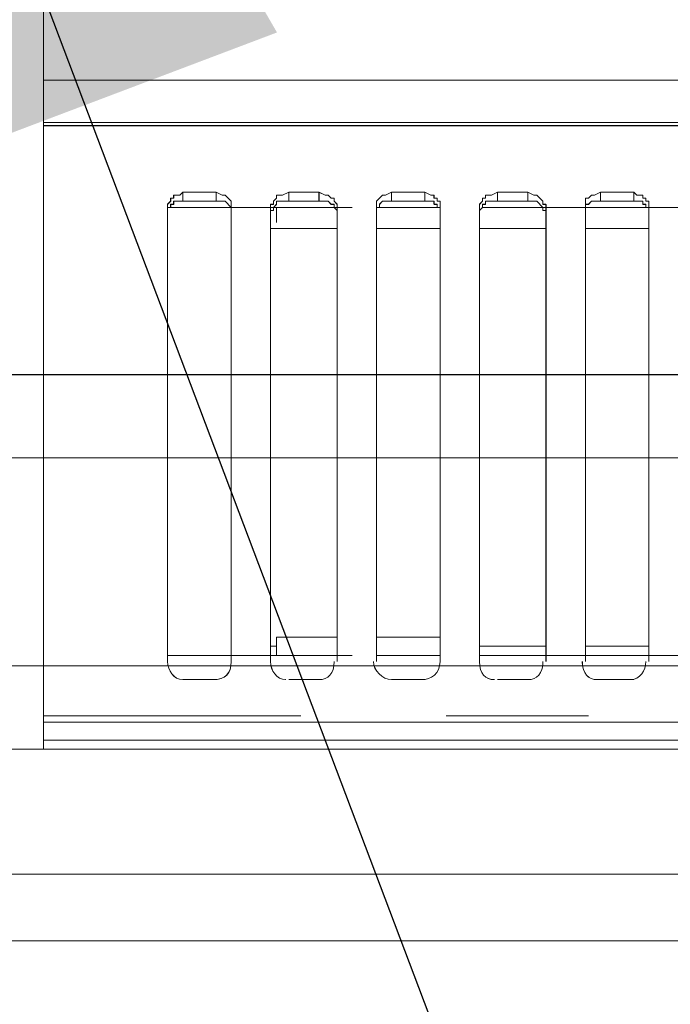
# Model space of a CAD drawing. Header units: millimetres. Extents: x -125266 to 274256, y -711690 to -301689.
# Tile 180 of 256: x -50986 to -50908, y -361895 to -361777. Entities that reach past the tile are written whole.
import ezdxf

# ---------------------------------------------------------------- set-up
doc = ezdxf.new("R2010")
doc.units = ezdxf.units.MM
doc.linetypes.add('CONTINOUS', pattern=[0])
for name, color, linetype, lineweight in [('ARCH', 7, 'Continuous', 0), ('CEILING', 8, 'Continuous', 5), ('Equipment', 8, 'Continuous', 0), ('Finished Line', 7, 'Continuous', 0), ('HOOD', 6, 'Continuous', 0), ('Legend', 5, 'Continuous', 0), ('MEPTEK HVAC-Kitchen Exhaust Air Duct', 30, 'Continuous', 30), ('MEPTEK HVAC-Kitchen Fresh Air Duct', 3, 'Continuous', 30), ('MEPTEK-TEXT1', 7, 'Continuous', 30)]:
    doc.layers.add(name, color=color, linetype=linetype, lineweight=lineweight)
for name, color, linetype in [('Light Equipment', 8, 'Continuous'), ('Model_Top', 7, 'Continuous'), ('RACK', 7, 'Continuous')]:
    doc.layers.add(name, color=color, linetype=linetype)
doc.styles.add('REVAC', font='verdana.ttf', dxfattribs={"height": 50})
doc.styles.get("Standard").update_dxf_attribs({"font": 'ARIALN.TTF'})
doc.styles.add('Times New Roman', font='times.ttf', dxfattribs={"height": 150})
doc.dimstyles.new('ARA-125', dxfattribs={"dimtxt": 200, "dimasz": 75, "dimexe": 0, "dimexo": 75, "dimgap": 7.5, "dimtad": 0, "dimdec": 0, "dimrnd": 5, "dimdsep": 46, "dimtxsty": 'Times New Roman', "dimblk": 'ARCHTICK', "dimcen": 56.25, "dimdle": 56.25, "dimclrd": 256, "dimclre": 256, "dimclrt": 256, "dimazin": 3, "dimtfac": 1, "dimtdec": 0, "dimtix": 1, "dimtmove": 1, "dimatfit": 3, "dimfxl": 0, "dimtolj": 1, "dimlwd": -1, "dimlwe": 0, "dimarcsym": 0})

# ---------------------------------------------------------------- blocks, each defined once
blk = doc.blocks.new('A$C6f7db0ab')
at = {"layer": 'Equipment'}
for points in [[(0, 75.24), (400.18, 75.24), (400.18, 74.87), (400.18, 3.27), (400.18, 1.09), (0, 1.09), (0, 3.27), (0, 74.87), (0, 75.24), (0, 717.86)], [(769.1, 80.33), (800, 80.33), (400.18, 80.33), (0, 80.33), (30.9, 80.33)], [(65.42, 80.33), (48.34, 80.33)], [(800, 75.24), (400.18, 75.24), (400.18, 74.87), (400.18, 3.27), (400.18, 1.09), (800, 1.09), (800, 0), (400.18, 0), (0, 0), (0, 1.45)], [(0, 74.87), (400.18, 74.87), (800, 74.87)], [(0, 74.15), (0, 73.42)], [(14.9, 10.54), (14.9, 65.42), (15.27, 65.79), (15.27, 66.15), (15.63, 66.15), (15.63, 66.52), (16.36, 66.52), (16.72, 66.88), (20.72, 66.88), (21.44, 66.52), (21.81, 66.52), (22.54, 65.79), (22.54, 10.54)], [(16.72, 66.88), (16.72, 65.79)], [(20.72, 66.88), (20.72, 65.79)], [(27.26, 10.54), (27.26, 65.42), (27.62, 65.42), (27.62, 65.79), (27.99, 66.15), (27.99, 66.52), (28.71, 66.52), (29.44, 66.88), (33.08, 66.88), (33.8, 66.52), (34.17, 66.52), (34.53, 66.15), (34.89, 66.15), (34.89, 65.79), (35.26, 65.42), (35.26, 10.54)], [(29.44, 66.88), (29.44, 65.79)], [(33.08, 66.88), (33.08, 65.79)], [(39.98, 10.54), (39.98, 65.79), (40.71, 66.52), (41.07, 66.52), (41.8, 66.88), (45.8, 66.88), (46.52, 66.52), (46.89, 66.52), (46.89, 66.15), (47.25, 66.15), (47.25, 65.79), (47.61, 65.79), (47.61, 10.54)], [(41.8, 66.88), (41.8, 65.79)], [(45.8, 66.88), (45.8, 65.79)], [(52.34, 10.54), (52.34, 65.42), (52.7, 65.79), (52.7, 66.15), (53.07, 66.15), (53.07, 66.52), (53.79, 66.52), (54.52, 66.88), (58.16, 66.88), (58.88, 66.52), (59.25, 66.52), (59.97, 65.79), (59.97, 65.42), (60.34, 65.42), (60.34, 10.54)], [(54.52, 66.88), (54.52, 65.79)], [(58.16, 66.88), (58.16, 65.79)], [(65.06, 10.54), (65.06, 66.15), (65.42, 66.15), (65.79, 66.52), (66.15, 66.52), (66.88, 66.88), (70.88, 66.88), (71.24, 66.52), (71.97, 66.52), (71.97, 66.15), (72.33, 66.15), (72.33, 65.79), (72.69, 65.79), (72.69, 10.54)], [(66.88, 66.88), (66.88, 65.79)], [(70.88, 66.88), (70.88, 65.79)], [(14.9, 64.7), (14.9, 65.06), (15.27, 65.06), (15.27, 65.42), (15.63, 65.42), (15.63, 65.79), (21.81, 65.79), (22.54, 65.06), (22.54, 64.7)], [(22.54, 65.06), (14.9, 65.06)], [(37.07, 65.06), (14.9, 65.06)], [(15.27, 65.06), (22.54, 65.06)], [(27.26, 64.7), (27.62, 64.7), (27.62, 65.06), (27.99, 65.42), (27.99, 65.79), (34.17, 65.79), (34.53, 65.42), (34.89, 65.42), (34.89, 65.06), (35.26, 64.7)], [(27.99, 63.24), (27.99, 65.06), (27.62, 65.06)], [(27.62, 65.06), (34.89, 65.06)], [(39.98, 64.7), (39.98, 65.06), (40.35, 65.06), (40.35, 65.42), (40.71, 65.79), (46.89, 65.79), (46.89, 65.42), (47.25, 65.42), (47.25, 65.06), (47.61, 65.06), (47.61, 64.7)], [(40.35, 65.06), (47.25, 65.06)], [(52.34, 64.7), (52.7, 65.06), (52.7, 65.42), (53.07, 65.42), (53.07, 65.79), (59.25, 65.79), (59.97, 65.06), (59.97, 64.7), (60.34, 64.7)], [(59.97, 65.06), (52.7, 65.06)], [(52.7, 65.06), (59.97, 65.06)], [(174.1, 65.06), (54.16, 65.06)], [(65.06, 64.7), (65.06, 65.42), (65.42, 65.42), (65.79, 65.79), (71.97, 65.79), (71.97, 65.42), (72.33, 65.42), (72.33, 65.06), (72.69, 65.06), (72.69, 64.7)], [(72.69, 65.06), (65.06, 65.06)], [(65.06, 65.06), (72.33, 65.06)], [(27.26, 62.52), (35.26, 62.52)], [(39.98, 62.52), (47.61, 62.52)], [(52.34, 62.52), (60.34, 62.52)], [(65.06, 62.52), (72.69, 62.52)], [(35.26, 13.45), (27.99, 13.45), (27.99, 11.27), (27.26, 11.27)], [(47.61, 13.45), (39.98, 13.45)], [(27.26, 12.36), (27.99, 12.36)], [(52.34, 12.36), (60.34, 12.36)], [(65.06, 12.36), (72.69, 12.36)], [(37.07, 11.27), (14.9, 11.27), (22.54, 11.27)], [(14.9, 11.27), (22.54, 11.27)], [(27.26, 11.27), (35.26, 11.27)], [(39.98, 11.27), (47.61, 11.27)], [(52.34, 11.27), (60.34, 11.27)], [(52.34, 11.27), (60.34, 11.27)], [(174.1, 11.27), (54.16, 11.27)], [(65.06, 11.27), (72.69, 11.27)], [(65.06, 11.27), (72.69, 11.27)], [(20.72, 8.36), (16.72, 8.36)], [(33.08, 8.36), (29.44, 8.36)], [(45.8, 8.36), (41.8, 8.36)], [(58.16, 8.36), (54.52, 8.36)], [(70.88, 8.36), (66.88, 8.36)], [(0, 7.63), (0, 7.63)], [(30.9, 4), (0, 4)], [(65.42, 4), (48.34, 4)], [(0, 3.27), (400.18, 3.27), (800, 3.27)]]:
    blk.add_lwpolyline(points, dxfattribs=at)
for points in [[(16.72, 8.36), (15.63, 8.36), (14.9, 9.45), (14.9, 10.54)], [(22.54, 10.54), (22.54, 9.09), (21.81, 8.36), (20.35, 8.36)], [(29.08, 8.36), (27.99, 8.36), (27.26, 9.45), (27.26, 10.54)], [(34.89, 10.54), (34.89, 9.09), (34.17, 8.36), (33.08, 8.36)], [(41.8, 8.36), (40.71, 8.36), (39.62, 9.45), (39.62, 10.54)], [(47.61, 10.54), (47.61, 9.09), (46.52, 8.36), (45.43, 8.36)], [(54.16, 8.36), (53.07, 8.36), (52.34, 9.09), (52.34, 10.54)], [(59.97, 10.54), (59.97, 9.09), (59.25, 8.36), (58.16, 8.36)], [(66.52, 8.36), (65.42, 8.36), (64.7, 9.09), (64.7, 10.54)], [(72.33, 10.54), (72.33, 9.45), (71.6, 8.36), (70.51, 8.36)], [(66.88, 8.36), (66.88, 8.36), (66.88, 8.36), (66.52, 8.36)]]:
    blk.add_open_spline(points, degree=3, dxfattribs=at)
blk = doc.blocks.new('ARCH')
at = {"layer": 'Legend', "ltscale": 15}
h = blk.add_hatch(dxfattribs=at)
h.set_pattern_fill('SACNCR', color=8, scale=25, style=0)
edge = h.paths.add_edge_path()
edge.add_arc((-53445.78, -362114.48), 661.35, 18.05247, 146.34022)
edge.add_line((-53996.25, -361747.92), (-53996.25, -362009.47))
edge.add_line((-53996.25, -362009.47), (-53996.24, -362009.47))
edge.add_line((-53996.24, -362009.47), (-53974.54, -361931.34))
edge.add_line((-53974.54, -361931.34), (-53941.81, -361857.14))
edge.add_line((-53941.81, -361857.14), (-53898.73, -361788.42))
edge.add_line((-53898.73, -361788.42), (-53846.22, -361726.62))
edge.add_line((-53846.22, -361726.62), (-53785.36, -361673.01))
edge.add_line((-53785.36, -361673.01), (-53717.42, -361628.73))
edge.add_line((-53717.42, -361628.73), (-53643.81, -361594.68))
edge.add_line((-53643.81, -361594.68), (-53566.06, -361571.58))
edge.add_line((-53566.06, -361571.58), (-53485.81, -361559.91))
edge.add_line((-53485.81, -361559.91), (-53404.7, -361559.92))
edge.add_line((-53404.7, -361559.92), (-53377.17, -361563.92))
edge.add_arc((-53404.64, -362113.24), 550, 10.8678, 87.1378, ccw=False)
edge.add_line((-52864.5, -362009.54), (-48663.66, -362009.54))
edge.add_line((-48663.66, -362009.54), (-48663.66, -361770.81))
edge.add_line((-48663.66, -361770.81), (-48213.66, -361770.84))
edge.add_line((-48213.66, -361770.84), (-48213.66, -361770.83))
edge.add_line((-48213.66, -361770.83), (-48663.64, -361770.83))
edge.add_line((-48663.64, -361770.83), (-48213.64, -361770.84))
edge.add_line((-48213.64, -361770.84), (-48213.66, -361770.84))
edge.add_line((-48213.66, -361770.84), (-48213.66, -362009.81))
edge.add_line((-48213.66, -362009.81), (-46905.49, -362009.89))
edge.add_line((-46905.49, -362009.89), (-46905.49, -361909.54))
edge.add_line((-46905.49, -361909.54), (-48113.66, -361909.54))
edge.add_line((-48113.66, -361909.54), (-48113.66, -361670.83))
edge.add_line((-48113.66, -361670.83), (-48763.64, -361670.83))
edge.add_line((-48763.64, -361670.83), (-48763.64, -361909.54))
edge.add_line((-48763.64, -361909.54), (-52816.98, -361909.54))
h = blk.add_hatch(dxfattribs=at)
h.set_pattern_fill('SACNCR', color=8, scale=25, style=0)
edge = h.paths.add_edge_path()
edge.add_arc((-53445.78, -362114.48), 661.35, 18.05247, 146.34022)
edge.add_line((-53996.25, -361747.92), (-53996.25, -362009.47))
edge.add_line((-53996.25, -362009.47), (-53996.24, -362009.47))
edge.add_line((-53996.24, -362009.47), (-53974.54, -361931.34))
edge.add_line((-53974.54, -361931.34), (-53941.81, -361857.14))
edge.add_line((-53941.81, -361857.14), (-53898.73, -361788.42))
edge.add_line((-53898.73, -361788.42), (-53846.22, -361726.62))
edge.add_line((-53846.22, -361726.62), (-53785.36, -361673.01))
edge.add_line((-53785.36, -361673.01), (-53717.42, -361628.73))
edge.add_line((-53717.42, -361628.73), (-53643.81, -361594.68))
edge.add_line((-53643.81, -361594.68), (-53566.06, -361571.58))
edge.add_line((-53566.06, -361571.58), (-53485.81, -361559.91))
edge.add_line((-53485.81, -361559.91), (-53404.7, -361559.92))
edge.add_line((-53404.7, -361559.92), (-53377.17, -361563.92))
edge.add_arc((-53404.64, -362113.24), 550, 10.8678, 87.1378, ccw=False)
edge.add_line((-52864.5, -362009.54), (-48663.66, -362009.54))
edge.add_line((-48663.66, -362009.54), (-48663.66, -361770.81))
edge.add_line((-48663.66, -361770.81), (-48213.66, -361770.84))
edge.add_line((-48213.66, -361770.84), (-48213.66, -361770.83))
edge.add_line((-48213.66, -361770.83), (-48663.64, -361770.83))
edge.add_line((-48663.64, -361770.83), (-48663.66, -362021.85))
edge.add_line((-48663.66, -362021.85), (-48478.01, -362021.86))
edge.add_line((-48478.01, -362021.86), (-48478.03, -362220.82))
edge.add_line((-48478.03, -362220.82), (-48213.67, -362220.84))
edge.add_line((-48213.67, -362220.84), (-48213.64, -361770.84))
edge.add_line((-48213.64, -361770.84), (-48213.66, -361770.84))
edge.add_line((-48213.66, -361770.84), (-48213.66, -362009.81))
edge.add_line((-48213.66, -362009.81), (-46905.49, -362009.89))
edge.add_line((-46905.49, -362009.89), (-46905.49, -361909.54))
edge.add_line((-46905.49, -361909.54), (-48113.66, -361909.54))
edge.add_line((-48113.66, -361909.54), (-48113.66, -361670.83))
edge.add_line((-48113.66, -361670.83), (-48763.64, -361670.83))
edge.add_line((-48763.64, -361670.83), (-48763.64, -361909.54))
edge.add_line((-48763.64, -361909.54), (-52816.98, -361909.54))
at = {"layer": 'Equipment', "lineweight": 0}
blk.add_lwpolyline([(-50103.66, -361164.54), (-51008.66, -361164.54), (-51008.66, -361864.54), (-50103.66, -361864.54)], close=True, dxfattribs=at)
at = {"layer": 'Finished Line', "color": 8}
for p, q in [((-52795.57, -361879.54), (-48793.66, -361879.54)), ((-52795.57, -361879.54), (-48793.66, -361879.54)), ((-52801.21, -361887.54), (-48785.66, -361887.54)), ((-52801.21, -361887.54), (-48785.66, -361887.54))]:
    blk.add_line(p, q, dxfattribs=at)
at = {"layer": 'HOOD'}
blk.add_lwpolyline([(-52023.66, -361879.54), (-49023.66, -361879.54), (-49023.66, -360879.54), (-52023.66, -360879.54)], close=True, dxfattribs=at)
at = {"layer": 'Light Equipment', "lineweight": 0}
for points in [[(-52023.66, -361879.54), (-49023.66, -361879.54), (-49023.66, -360879.54), (-52023.66, -360879.54)], [(-50103.66, -361164.54), (-51008.66, -361164.54), (-51008.66, -361864.54), (-50103.66, -361864.54)]]:
    blk.add_lwpolyline(points, close=True, dxfattribs=at)
for points in [[(-50983.04, -361789.3), (-50582.86, -361789.3), (-50582.86, -361789.66), (-50582.86, -361861.27), (-50582.86, -361863.45), (-50983.04, -361863.45), (-50983.04, -361861.27), (-50983.04, -361789.66), (-50983.04, -361789.3), (-50983.04, -361146.68)], [(-50213.94, -361784.21), (-50183.05, -361784.21), (-50582.86, -361784.21), (-50983.04, -361784.21), (-50952.15, -361784.21)], [(-50917.62, -361784.21), (-50934.7, -361784.21)], [(-50183.05, -361789.3), (-50582.86, -361789.3), (-50582.86, -361789.66), (-50582.86, -361861.27), (-50582.86, -361863.45), (-50183.05, -361863.45), (-50183.05, -361864.54), (-50582.86, -361864.54), (-50983.04, -361864.54), (-50983.04, -361863.08)], [(-50983.04, -361789.66), (-50582.86, -361789.66), (-50183.05, -361789.66)], [(-50983.04, -361790.39), (-50983.04, -361791.12)], [(-50968.14, -361854), (-50968.14, -361799.11), (-50967.78, -361798.75), (-50967.78, -361798.39), (-50967.42, -361798.39), (-50967.42, -361798.02), (-50966.69, -361798.02), (-50966.33, -361797.66), (-50962.33, -361797.66), (-50961.6, -361798.02), (-50961.24, -361798.02), (-50960.51, -361798.75), (-50960.51, -361854)], [(-50966.33, -361797.66), (-50966.33, -361798.75)], [(-50962.33, -361797.66), (-50962.33, -361798.75)], [(-50955.78, -361854), (-50955.78, -361799.11), (-50955.42, -361799.11), (-50955.42, -361798.75), (-50955.06, -361798.39), (-50955.06, -361798.02), (-50954.33, -361798.02), (-50953.6, -361797.66), (-50949.97, -361797.66), (-50949.24, -361798.02), (-50948.88, -361798.02), (-50948.52, -361798.39), (-50948.15, -361798.39), (-50948.15, -361798.75), (-50947.79, -361799.11), (-50947.79, -361854)], [(-50953.6, -361797.66), (-50953.6, -361798.75)], [(-50949.97, -361797.66), (-50949.97, -361798.75)], [(-50943.06, -361854), (-50943.06, -361798.75), (-50942.34, -361798.02), (-50941.97, -361798.02), (-50941.25, -361797.66), (-50937.25, -361797.66), (-50936.52, -361798.02), (-50936.16, -361798.02), (-50936.16, -361798.39), (-50935.79, -361798.39), (-50935.79, -361798.75), (-50935.43, -361798.75), (-50935.43, -361854)], [(-50941.25, -361797.66), (-50941.25, -361798.75)], [(-50937.25, -361797.66), (-50937.25, -361798.75)], [(-50930.7, -361854), (-50930.7, -361799.11), (-50930.34, -361798.75), (-50930.34, -361798.39), (-50929.98, -361798.39), (-50929.98, -361798.02), (-50929.25, -361798.02), (-50928.52, -361797.66), (-50924.89, -361797.66), (-50924.16, -361798.02), (-50923.8, -361798.02), (-50923.07, -361798.75), (-50923.07, -361799.11), (-50922.71, -361799.11), (-50922.71, -361854)], [(-50928.52, -361797.66), (-50928.52, -361798.75)], [(-50924.89, -361797.66), (-50924.89, -361798.75)], [(-50917.98, -361854), (-50917.98, -361798.39), (-50917.62, -361798.39), (-50917.26, -361798.02), (-50916.89, -361798.02), (-50916.17, -361797.66), (-50912.17, -361797.66), (-50911.8, -361798.02), (-50911.08, -361798.02), (-50911.08, -361798.39), (-50910.71, -361798.39), (-50910.71, -361798.75), (-50910.35, -361798.75), (-50910.35, -361854)], [(-50916.17, -361797.66), (-50916.17, -361798.75)], [(-50912.17, -361797.66), (-50912.17, -361798.75)], [(-50968.14, -361799.84), (-50968.14, -361799.48), (-50967.78, -361799.48), (-50967.78, -361799.11), (-50967.42, -361799.11), (-50967.42, -361798.75), (-50961.24, -361798.75), (-50960.51, -361799.48), (-50960.51, -361799.84)], [(-50955.78, -361799.84), (-50955.42, -361799.84), (-50955.42, -361799.48), (-50955.06, -361799.11), (-50955.06, -361798.75), (-50948.88, -361798.75), (-50948.52, -361799.11), (-50948.15, -361799.11), (-50948.15, -361799.48), (-50947.79, -361799.84)], [(-50943.06, -361799.84), (-50943.06, -361799.48), (-50942.7, -361799.48), (-50942.7, -361799.11), (-50942.34, -361798.75), (-50936.16, -361798.75), (-50936.16, -361799.11), (-50935.79, -361799.11), (-50935.79, -361799.48), (-50935.43, -361799.48), (-50935.43, -361799.84)], [(-50930.7, -361799.84), (-50930.34, -361799.48), (-50930.34, -361799.11), (-50929.98, -361799.11), (-50929.98, -361798.75), (-50923.8, -361798.75), (-50923.07, -361799.48), (-50923.07, -361799.84), (-50922.71, -361799.84)], [(-50917.98, -361799.84), (-50917.98, -361799.11), (-50917.62, -361799.11), (-50917.26, -361798.75), (-50911.08, -361798.75), (-50911.08, -361799.11), (-50910.71, -361799.11), (-50910.71, -361799.48), (-50910.35, -361799.48), (-50910.35, -361799.84)], [(-50960.51, -361799.48), (-50968.14, -361799.48)], [(-50945.97, -361799.48), (-50968.14, -361799.48)], [(-50967.78, -361799.48), (-50960.51, -361799.48)], [(-50955.06, -361801.29), (-50955.06, -361799.48), (-50955.42, -361799.48)], [(-50955.42, -361799.48), (-50948.15, -361799.48)], [(-50942.7, -361799.48), (-50935.79, -361799.48)], [(-50923.07, -361799.48), (-50930.34, -361799.48)], [(-50930.34, -361799.48), (-50923.07, -361799.48)], [(-50808.94, -361799.48), (-50928.89, -361799.48)], [(-50910.35, -361799.48), (-50917.98, -361799.48)], [(-50917.98, -361799.48), (-50910.71, -361799.48)], [(-50955.78, -361802.02), (-50947.79, -361802.02)], [(-50943.06, -361802.02), (-50935.43, -361802.02)], [(-50930.7, -361802.02), (-50922.71, -361802.02)], [(-50917.98, -361802.02), (-50910.35, -361802.02)], [(-50947.79, -361851.09), (-50955.06, -361851.09), (-50955.06, -361853.27), (-50955.78, -361853.27)], [(-50935.43, -361851.09), (-50943.06, -361851.09)], [(-50955.78, -361852.18), (-50955.06, -361852.18)], [(-50930.7, -361852.18), (-50922.71, -361852.18)], [(-50917.98, -361852.18), (-50910.35, -361852.18)], [(-50945.97, -361853.27), (-50968.14, -361853.27), (-50960.51, -361853.27)], [(-50968.14, -361853.27), (-50960.51, -361853.27)], [(-50955.78, -361853.27), (-50947.79, -361853.27)], [(-50943.06, -361853.27), (-50935.43, -361853.27)], [(-50930.7, -361853.27), (-50922.71, -361853.27)], [(-50930.7, -361853.27), (-50922.71, -361853.27)], [(-50808.94, -361853.27), (-50928.89, -361853.27)], [(-50917.98, -361853.27), (-50910.35, -361853.27)], [(-50917.98, -361853.27), (-50910.35, -361853.27)], [(-50962.33, -361856.18), (-50966.33, -361856.18)], [(-50949.97, -361856.18), (-50953.6, -361856.18)], [(-50937.25, -361856.18), (-50941.25, -361856.18)], [(-50924.89, -361856.18), (-50928.52, -361856.18)], [(-50912.17, -361856.18), (-50916.17, -361856.18)], [(-50983.04, -361856.91), (-50983.04, -361856.91)], [(-50952.15, -361860.54), (-50983.04, -361860.54)], [(-50983.04, -361861.27), (-50582.86, -361861.27), (-50183.05, -361861.27)], [(-50917.62, -361860.54), (-50934.7, -361860.54)]]:
    blk.add_lwpolyline(points, dxfattribs=at)
for points in [[(-50966.33, -361856.18), (-50967.42, -361856.18), (-50968.14, -361855.09), (-50968.14, -361854)], [(-50960.51, -361854), (-50960.51, -361855.45), (-50961.24, -361856.18), (-50962.69, -361856.18)], [(-50953.97, -361856.18), (-50955.06, -361856.18), (-50955.78, -361855.09), (-50955.78, -361854)], [(-50948.15, -361854), (-50948.15, -361855.45), (-50948.88, -361856.18), (-50949.97, -361856.18)], [(-50941.25, -361856.18), (-50942.34, -361856.18), (-50943.43, -361855.09), (-50943.43, -361854)], [(-50935.43, -361854), (-50935.43, -361855.45), (-50936.52, -361856.18), (-50937.61, -361856.18)], [(-50928.89, -361856.18), (-50929.98, -361856.18), (-50930.7, -361855.45), (-50930.7, -361854)], [(-50923.07, -361854), (-50923.07, -361855.45), (-50923.8, -361856.18), (-50924.89, -361856.18)], [(-50916.53, -361856.18), (-50917.62, -361856.18), (-50918.35, -361855.45), (-50918.35, -361854)], [(-50910.71, -361854), (-50910.71, -361855.09), (-50911.44, -361856.18), (-50912.53, -361856.18)], [(-50916.17, -361856.18), (-50916.17, -361856.18), (-50916.17, -361856.18), (-50916.53, -361856.18)]]:
    blk.add_open_spline(points, degree=3, dxfattribs=at)
at = {"layer": 'Equipment', "lineweight": 30}
blk.add_blockref('A$C6f7db0ab', (-50983.04, -361864.54), dxfattribs=at)
blk = doc.blocks.new('H-06')
at = {"layer": 'HOOD', "lineweight": 0}
for p, q in [((-82795.9, -344210.22), (-80075.9, -344210.22)), ((-82820.9, -344235.22), (-80050.9, -344235.22)), ((-82885.9, -344260.22), (-79985.9, -344260.22))]:
    blk.add_line(p, q, dxfattribs=at)
at = {"layer": 'Model_Top', "color": 7, "insert": (-82532.1, -343871.14), "char_height": 50, "width": 825.636, "attachment_point": 1, "style": 'REVAC'}
blk.add_mtext('\\pi173.24445;Exhaust collar\\P\\pi242.20013;350 x 300\\P\\pi89.64808;900 CFM @ 190 Pa', dxfattribs=at)
blk = doc.blocks.new('_ArchTick')
at = {"color": 0, "linetype": 'ByBlock', "const_width": 0.15}
blk.add_lwpolyline([(-0.5, -0.5), (0.5, 0.5)], dxfattribs=at)

msp = doc.modelspace()

# ---------------------------------------------------------------- linework, layer by layer
at = {"layer": 'CEILING', "lineweight": 0}
msp.add_lwpolyline([(-53966.25, -358280.6, -0.03944), (-52166.25, -358141.58), (-52166.25, -360079.54), (-47346.3, -360079.54, -0.228214), (-47025.49, -360747.25), (-47025.49, -361879.54), (-48083.66, -361879.54), (-48083.66, -361640.83), (-48793.66, -361640.83), (-48793.66, -361879.54), (-52795.57, -361879.54, 0.569933), (-53966.25, -361659.43), (-53966.25, -358280.6)], format="xyb", dxfattribs=at)
at = {"layer": 'MEPTEK HVAC-Kitchen Exhaust Air Duct'}
msp.add_line((-51485.5, -361819.54, 1.51), (-49351.19, -361819.54, 1.51), dxfattribs=at)

# ---------------------------------------------------------------- block references
at = {"layer": 'ARCH'}
msp.add_blockref('ARCH', (0, 0), dxfattribs=at)
at = {"layer": 'HOOD'}
msp.add_blockref('H-06', (30912.24, -17619.32), dxfattribs=at)

# ---------------------------------------------------------------- texts
at = {"layer": 'MEPTEK-TEXT1', "char_height": 350, "attachment_point": 1}
for s, insert, width in [('{\\fCalibri|b0|i0|c0|p34;\\H1.28571x;\\C1;GENERAL GUIDELINES-HVAC :\\P\\fArial Narrow|b0|i0|c0|p34;\\H0.88889x;\\C256;\\P\\fCalibri|b0|i0|c0|p34;\\C4;DUCTING :\\H0.875x;\\P\\pi-1050,l1050,t1050;\\C256;1.^IDUCTING SHALL BE IN ACCORDANCE WITH IS 655, GALVANIZED IRON SHEET TO BE USED FOR ALL DUCTING WORKS. THERMAL INSULATION ON DUCTS SHALL BE 19 MM THICK. CLOSED CELL CLASS “O” BS 476 PART 6-7 FM APPROVED NITRILE RUBBER ELASTOMERIC INSULATION THERMAL CONDUCTIVITY 0.033 WATTS PER METER-KELVIN (W/(M.K)) AT 0°C FOR AIR CONDITIONING DUCTING. \\P2.^ITHERMAL INSULATION ON KITCHEN EXHAUST DUCTING SHALL BE 80 MM THICK ALUMINUM FOIL FACED RESIN BONDED FIBRE GLASS WOOL OF DENSITY NOT LESS THAN 48 KG/M3.\\P3.^ITHERMAL INSULATION ON FRESH AIR, SUPPLY AIR AND RETURN AIR SHALL BE 19MM THICK CLOSED CELL ANTI-MICROBIAL CLASS “O” BS 476 AND PART 6 & 7 FM APPROVED NITRILE RUBBER ELASTOMERIC INSULATION THERMAL CONDUCTIVITY 0.033 WATTS PER METER-KELVIN (W/ (M\\fArial|b0|i0|c0|p34;.\\fCalibri|b0|i0|c0|p34;K)) AT 0°C.\\P4.^IAPPROPRIATE NUMBER OF TRAP DOORS SHALL BE PROVIDED IN KITCHEN EXHAUST DUCTING FOR OIL/GREASE CLEANING PURPOSE.\\P5.^IDUCTING INSTALLATION WITH RESPECT TO FRESH AIR INTAKE, KITCHEN EXHAUST OUT FROM LOCATION UP TO LOUVERS AT FAÇADE SHALL BE IN THE SCOPE OF CONCESSIONER INCLUDING AIR WASHER, EXHAUST FAN SECTION DRY SCRUBBER ETC.\\P6.^IEACH AND EVERY KITCHEN EXHAUST HOOD SHOULD BE EQUIPPED WITH UL LISTED, WET CHEMICAL BASED, MECHANICALLY OPERATED, AUTOMATIC FIRE SUPPRESSION SYSTEM. SEPARATE DRAWING TO BE SUBMITTED FOR HOOD SUPPRESSION SYSTEM.\\P7.^ISUPPORTING OF DUCTING TO BE DONE WITH USING ANGLE 50X 50 X 5MM AND TIE ROD OF SIZE MINIMUM 10 MM DIA/ AS PER DUCT SIZE.\\P8.^IPOST COMPLETION OF ONSITE WORK, CONCESSIONAIRE HAS TO SHARE TESTING AND COMMISSIONING REPORT WITH DIAL.\\P9.^IINTEGRATION WITH FIRE ALARM SYSTEM, SO THAT AHU GET SWITCHED OFF IN CASE OF ANY FIRE INCIDENT.\\P10.^IFOR EQUIPMENT PLACEMENT STRUCTURAL DETAILS TO BE APPROVED BY STRUCTURAL CONSULTANT AND SAME TO BE SHARE WITH DIAL.\\P11.^ITRAP DOOR WITH PROPER ACCESS TO BE PROVIDED FOR FILTER AND COPPER COIL CLEANING.\\P12.^IKITCHEN VENTILATION SHALL COMPLY TO NFPA 96 GUIDELINE.}', (-102876.11, -301696.9), 28043.4288), ('{\\fCalibri|b0|i0|c0|p34;\\H1.28571x;\\C1;CHILLED WATER PIPING:-\\H0.77778x;\\P\\pi-1050,l1050,t1050;\\C256;1.^ICHILLED WATER PIPING SHALL BE CONFIRMING TO IS:1239 PART I CLASS ‘C’ HEAVY AND FITTING SHALL BE CONFORMING TO ASTM A-105,3000LBS SOCKET WELD END (UP TO 50MM) & 1S:1239 PART-II HEAVY/ASTM A-234 WPB, GR.B BUTT WELD FITTING ( ABOVE 50NB PIPE SIZE)\\P2.^IPIPING CONNECTION SHOULD BE SOCKET WELDED UP TO 50NB SIZE AND SHALL BE BUTT WELD ABOVE 50NB PIPE SIZE. PIPE FLANGES SHOULD BE CONFIRMING TO ASTM A-105 # 150 SORF AND FLANGE DIMENSION SHOULD BE IN ACCORDANCE WITH ASME/ANSI B 16.5 (150 SORF), FITTING TO FITTING WELDING IS NOT ALLOWED. NOZZLE CONNECTIONS/THREDOLETS/WELDOLETS ARE NOT ALLOWED BY PUNCTURING THE PIPE. ONLY EQUAL/UNEQUAL TEE’S SHALL BE USED FOR BRANCH CONNECTION FROM HEADER. SOCKET WELD END TEE SHOULD BE USED FOR BRANCH CONNECTION (UP-TO -50NB PIPE SIZE) W.R.T TO PRESSURE GAUGE/TEMPERATURE GAUGE/AIR VENT/DRAIN POINT ETC.\\P3.^IPOST INSTALLATION CLEARANCE BY DIAL, CHW PIPING SHALL BE TESTED @15KGF/CM2 HYDROSTATICS PRESSURE FOR 24HRS HOLD TIME AND TESTING SHOULD BE WITNESSED TO DIAL TEAM.\\P4.^ITHERMAL INSULATION ON CHW AND CONDENSATE DRAIN PIPING LINE SHALL BE 25MM THICK. CLOSED CELL ANTI-MICROBIAL CLASS “O” BS 476 AND PART 6 & 7 FM APPROVED NITRILE RUBBER ELASTOMERIC INSULATION THERMAL CONDUCTIVITY 0.033 WATTS PER METER-KELVIN (W/ (M\\fArial|b0|i0|c0|p34;⋅\\fCalibri|b0|i0|c0|p34;K)) AT 0°C.\\P5.^ICONDENSATE DRAIN PIPING SHALL BE COMPLYING TO IS 4985 CLASS 3 UPVC PIPE. SOLVENT CEMENT COMPLYING WITH ASTM D2564 SHALL BE USED FOR JOINTS.\\P6.^IFOR CEILING SUSPENDED CHILLED WATER PIPE:  PIPE SHOULD BE HANGED WITH TIE ROD OF SIZE MINIMUM 10 MM DIA.}', (-102709.02, -319968), 24849.3539)]:
    msp.add_mtext(s, dxfattribs=dict(at, insert=insert, width=width))
at = {"layer": 'RACK', "color": 3, "lineweight": 0, "insert": (-55480.95, -361423.27), "char_height": 150, "attachment_point": 1}
msp.add_mtext_dynamic_manual_height_columns('\\pi54.99251;IT \\P\\pi-110.30421;RACK', width=243.2047, gutter_width=1, heights=[0], dxfattribs=at)

# ---------------------------------------------------------------- leaders
at = {"layer": 'MEPTEK HVAC-Kitchen Exhaust Air Duct'}
msp.add_leader([(-51031.16, -361646.91, -11.23), (-50653.32, -362645.44, -11.23), (-48901.89, -362645.44, -11.23)], dimstyle='ARA-125', override={"dimtxt": 150, "dimasz": 150}, dxfattribs=at)
at = {"layer": 'MEPTEK HVAC-Kitchen Fresh Air Duct', "linetype": 'CONTINOUS', "lineweight": -2, "ltscale": 25}
msp.add_leader([(-52439.53, -359997.67, -11.79), (-52439.53, -362710.48, -11.79), (-50711.38, -362710.48, -11.79)], dimstyle='ARA-125', override={"dimtxt": 150, "dimasz": 150}, dxfattribs=at)

doc.saveas('drawing.dxf')
